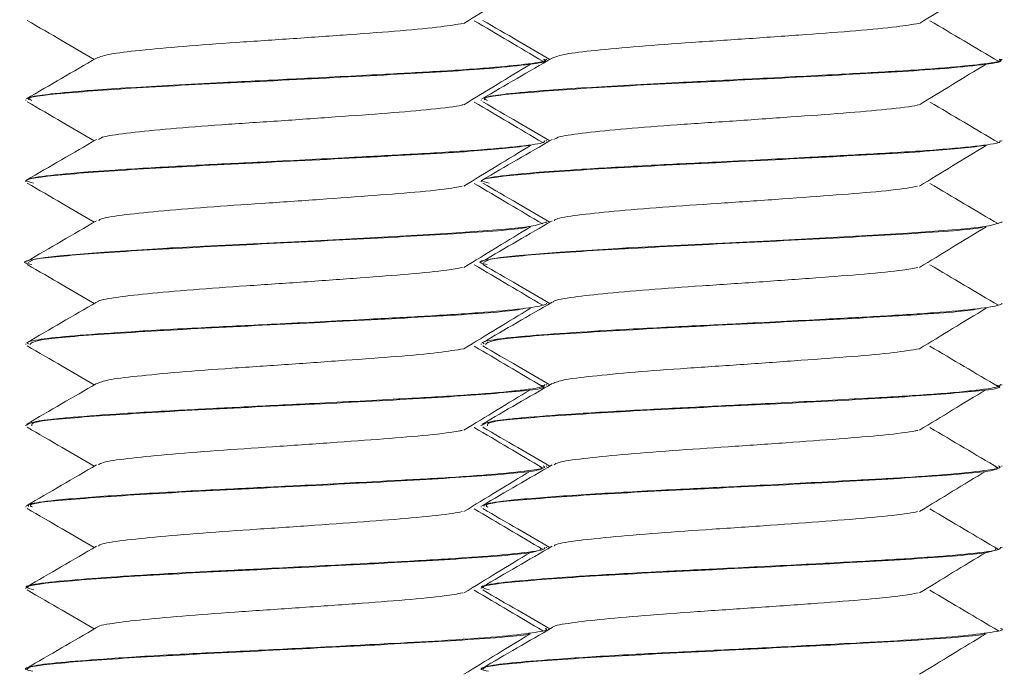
# Model space of a CAD drawing. Header units: millimetres. Extents: x -136 to 1613, y -2821 to -510.
# Tile 66 of 69: x 1582 to 1597, y -572 to -562. Entities that reach past the tile are written whole.
import ezdxf

# ---------------------------------------------------------------- set-up
doc = ezdxf.new("R2010")
doc.units = ezdxf.units.MM

msp = doc.modelspace()

# ---------------------------------------------------------------- linework, layer by layer
at = {"color": 7, "linetype": 'Continuous', "lineweight": 15}
for p, q in [((1589.998, -562.246), (1589.998, -562.236)), ((1596.998, -562.246), (1596.998, -562.236)), ((1581.998, -562.861), (1581.998, -562.87)), ((1588.998, -562.861), (1588.998, -562.87)), ((1589.998, -563.495), (1589.998, -563.486)), ((1596.998, -563.495), (1596.998, -563.486)), ((1581.998, -564.111), (1581.998, -564.12)), ((1588.998, -564.111), (1588.998, -564.12)), ((1589.998, -564.746), (1589.998, -564.736)), ((1596.998, -564.746), (1596.998, -564.736)), ((1581.998, -565.361), (1581.998, -565.371)), ((1588.998, -565.361), (1588.998, -565.371)), ((1589.998, -565.996), (1589.998, -565.986)), ((1596.998, -565.996), (1596.998, -565.986)), ((1581.998, -566.611), (1581.998, -566.621)), ((1588.998, -566.611), (1588.998, -566.621)), ((1589.998, -567.246), (1589.998, -567.236)), ((1596.998, -567.246), (1596.998, -567.236)), ((1581.998, -567.861), (1581.998, -567.871)), ((1588.998, -567.861), (1588.998, -567.871)), ((1589.998, -568.495), (1589.998, -568.486)), ((1596.998, -568.495), (1596.998, -568.486)), ((1581.998, -569.111), (1581.998, -569.12)), ((1588.998, -569.111), (1588.998, -569.12)), ((1589.998, -569.745), (1589.998, -569.736)), ((1596.998, -569.745), (1596.998, -569.736)), ((1581.998, -570.36), (1581.998, -570.37)), ((1588.998, -570.36), (1588.998, -570.37)), ((1589.998, -570.995), (1589.998, -570.986)), ((1596.998, -570.995), (1596.998, -570.986)), ((1581.998, -571.611), (1581.998, -571.621)), ((1588.998, -571.611), (1588.998, -571.621))]:
    msp.add_line(p, q, dxfattribs=at)
at = {"color": 7, "linetype": 'Continuous', "lineweight": 15, "flags": 128}
for points in [[(1589.992, -564.736), (1589.997, -564.74), (1589.824, -564.794), (1589.665, -564.816), (1589.372, -564.848), (1588.547, -564.911), (1587.661, -564.962), (1586.439, -565.026), (1585.282, -565.084), (1584.745, -565.111), (1584.471, -565.125), (1584.331, -565.133), (1584.261, -565.137), (1584.225, -565.138), (1584.207, -565.139), (1584.203, -565.14), (1584.201, -565.14), (1584.199, -565.14), (1584.199, -565.14), (1584.199, -565.14), (1584.198, -565.14), (1584.198, -565.14), (1584.198, -565.14), (1584.198, -565.14), (1584.198, -565.14), (1584.195, -565.14), (1584.189, -565.141), (1584.17, -565.142), (1584.104, -565.145), (1583.864, -565.16), (1583.21, -565.202), (1582.524, -565.257), (1582.295, -565.282), (1582.135, -565.308), (1582.034, -565.361)], [(1596.992, -564.736), (1596.997, -564.74), (1596.824, -564.794), (1596.665, -564.816), (1596.372, -564.848), (1595.547, -564.911), (1594.661, -564.962), (1593.439, -565.026), (1592.282, -565.084), (1591.745, -565.111), (1591.471, -565.125), (1591.331, -565.133), (1591.261, -565.137), (1591.225, -565.138), (1591.207, -565.139), (1591.203, -565.14), (1591.201, -565.14), (1591.199, -565.14), (1591.199, -565.14), (1591.199, -565.14), (1591.198, -565.14), (1591.198, -565.14), (1591.198, -565.14), (1591.198, -565.14), (1591.198, -565.14), (1591.195, -565.14), (1591.189, -565.141), (1591.17, -565.142), (1591.104, -565.145), (1590.864, -565.16), (1590.21, -565.202), (1589.524, -565.257), (1589.295, -565.282), (1589.135, -565.308), (1589.034, -565.361)]]:
    msp.add_lwpolyline(points, dxfattribs=at)
at = {"color": 7, "linetype": 'Continuous', "lineweight": 15}
for points, knots in [([(1588.731, -561.687), (1588.9, -561.584), (1589.24, -561.376), (1589.582, -561.168), (1589.753, -561.065)], [0, 0, 0, 0, 0.4999471, 1, 1, 1, 1]), ([(1595.731, -561.687), (1595.9, -561.584), (1596.24, -561.376), (1596.582, -561.168), (1596.753, -561.065)], [0, 0, 0, 0, 0.499955, 1, 1, 1, 1]), ([(1582.019, -561.641), (1582.199, -561.746), (1582.544, -561.945), (1582.888, -562.145), (1583.052, -562.241)], [0, 0, 0, 0, 0.522699, 1, 1, 1, 1]), ([(1583.088, -562.221), (1583.142, -562.2), (1583.248, -562.159), (1583.73, -562.103), (1584.399, -562.04), (1585.222, -561.98), (1586.114, -561.922), (1586.994, -561.858), (1587.78, -561.801), (1588.397, -561.742), (1588.619, -561.704), (1588.721, -561.687)], [0, 0, 0, 0, 0.112115, 0.223663, 0.337674, 0.450635, 0.562862, 0.677084, 0.788778, 0.902411, 1, 1, 1, 1]), ([(1589.943, -562.269), (1589.767, -562.165), (1589.417, -561.958), (1589.066, -561.75), (1588.89, -561.646)], [0, 0, 0, 0, 0.500051, 1, 1, 1, 1]), ([(1589.019, -561.641), (1589.199, -561.746), (1589.544, -561.945), (1589.888, -562.145), (1590.052, -562.241)], [0, 0, 0, 0, 0.522699, 1, 1, 1, 1]), ([(1590.088, -562.221), (1590.142, -562.2), (1590.248, -562.159), (1590.73, -562.103), (1591.399, -562.04), (1592.222, -561.98), (1593.114, -561.922), (1593.994, -561.858), (1594.78, -561.801), (1595.397, -561.742), (1595.619, -561.704), (1595.721, -561.687)], [0, 0, 0, 0, 0.112113, 0.223662, 0.337674, 0.450634, 0.562861, 0.677082, 0.788776, 0.90241, 1, 1, 1, 1]), ([(1596.943, -562.269), (1596.767, -562.165), (1596.417, -561.958), (1596.066, -561.75), (1595.89, -561.646)], [0, 0, 0, 0, 0.500052, 1, 1, 1, 1]), ([(1583.088, -562.22), (1582.908, -562.324), (1582.548, -562.533), (1582.188, -562.742), (1582.008, -562.847)], [0, 0, 0, 0, 0.499694, 1, 1, 1, 1]), ([(1589.953, -562.236), (1589.967, -562.241), (1590.038, -562.267), (1589.766, -562.306), (1589.23, -562.365), (1588.439, -562.421), (1587.392, -562.476), (1586.233, -562.537), (1585.126, -562.591), (1584.031, -562.648), (1583.063, -562.709), (1582.467, -562.76), (1582.195, -562.796), (1582.027, -562.826), (1582.039, -562.848), (1582.046, -562.861)], [0, 0, 0, 0, 0.0241069, 0.1191345, 0.2029958, 0.2989131, 0.3797184, 0.4870897, 0.5772531, 0.6428024, 0.764157, 0.8589156, 0.8945427, 0.9391415, 1, 1, 1, 1]), ([(1582.092, -562.87), (1582.067, -562.859), (1581.973, -562.819), (1582.657, -562.749), (1584.009, -562.655), (1585.822, -562.569), (1587.649, -562.474), (1588.997, -562.397), (1589.719, -562.323), (1590.014, -562.28), (1589.968, -562.253), (1589.957, -562.246)], [0, 0, 0, 0, 0.051778, 0.195944, 0.341432, 0.484957, 0.630764, 0.774463, 0.872258, 0.967892, 1, 1, 1, 1]), ([(1588.731, -562.937), (1588.9, -562.834), (1589.24, -562.626), (1589.582, -562.418), (1589.753, -562.315)], [0, 0, 0, 0, 0.4999471, 1, 1, 1, 1]), ([(1590.088, -562.22), (1589.908, -562.324), (1589.548, -562.533), (1589.188, -562.742), (1589.008, -562.847)], [0, 0, 0, 0, 0.499694, 1, 1, 1, 1]), ([(1596.953, -562.236), (1596.967, -562.241), (1597.038, -562.267), (1596.766, -562.306), (1596.23, -562.365), (1595.439, -562.421), (1594.392, -562.476), (1593.233, -562.537), (1592.126, -562.591), (1591.031, -562.648), (1590.063, -562.709), (1589.467, -562.76), (1589.195, -562.796), (1589.027, -562.826), (1589.039, -562.848), (1589.046, -562.861)], [0, 0, 0, 0, 0.024107, 0.119134, 0.202995, 0.298913, 0.379718, 0.487089, 0.577252, 0.642802, 0.764157, 0.858915, 0.894543, 0.939142, 1, 1, 1, 1]), ([(1589.092, -562.87), (1589.067, -562.859), (1588.973, -562.819), (1589.657, -562.749), (1591.009, -562.655), (1592.822, -562.569), (1594.649, -562.474), (1595.997, -562.397), (1596.719, -562.323), (1597.014, -562.28), (1596.968, -562.253), (1596.957, -562.246)], [0, 0, 0, 0, 0.051778, 0.195944, 0.341432, 0.484957, 0.630764, 0.774463, 0.872259, 0.967892, 1, 1, 1, 1]), ([(1595.731, -562.937), (1595.9, -562.834), (1596.24, -562.626), (1596.582, -562.418), (1596.753, -562.315)], [0, 0, 0, 0, 0.499955, 1, 1, 1, 1]), ([(1582.019, -562.891), (1582.199, -562.996), (1582.544, -563.195), (1582.888, -563.395), (1583.052, -563.491)], [0, 0, 0, 0, 0.522699, 1, 1, 1, 1]), ([(1583.114, -563.471), (1583.137, -563.456), (1583.192, -563.421), (1583.582, -563.369), (1584.199, -563.307), (1584.989, -563.245), (1585.87, -563.188), (1586.759, -563.125), (1587.587, -563.066), (1588.246, -563.007), (1588.632, -562.962), (1588.71, -562.94), (1588.717, -562.938)], [0, 0, 0, 0, 0.081412, 0.193533, 0.307176, 0.421201, 0.533076, 0.647517, 0.760196, 0.873204, 0.987555, 1, 1, 1, 1]), ([(1589.943, -563.519), (1589.767, -563.415), (1589.417, -563.208), (1589.066, -563), (1588.89, -562.896)], [0, 0, 0, 0, 0.500051, 1, 1, 1, 1]), ([(1589.019, -562.891), (1589.199, -562.996), (1589.544, -563.195), (1589.888, -563.395), (1590.052, -563.491)], [0, 0, 0, 0, 0.522699, 1, 1, 1, 1]), ([(1590.114, -563.471), (1590.137, -563.456), (1590.192, -563.421), (1590.582, -563.369), (1591.199, -563.307), (1591.989, -563.245), (1592.87, -563.188), (1593.759, -563.125), (1594.587, -563.066), (1595.246, -563.007), (1595.632, -562.962), (1595.71, -562.94), (1595.717, -562.938)], [0, 0, 0, 0, 0.081412, 0.193533, 0.307176, 0.4212, 0.533075, 0.647516, 0.760195, 0.873203, 0.987554, 1, 1, 1, 1]), ([(1596.943, -563.519), (1596.767, -563.415), (1596.417, -563.208), (1596.066, -563), (1595.89, -562.896)], [0, 0, 0, 0, 0.500052, 1, 1, 1, 1]), ([(1589.972, -563.486), (1589.973, -563.496), (1589.978, -563.526), (1589.636, -563.575), (1588.943, -563.638), (1588.038, -563.692), (1586.943, -563.75), (1585.772, -563.811), (1584.559, -563.869), (1583.596, -563.924), (1582.774, -563.982), (1582.286, -564.028), (1582.068, -564.069), (1582.018, -564.091), (1581.992, -564.104), (1582.006, -564.109), (1582.01, -564.111)], [0, 0, 0, 0, 0.047388, 0.145753, 0.243222, 0.336761, 0.415263, 0.524314, 0.612401, 0.709401, 0.783701, 0.885451, 0.942026, 0.974086, 0.991855, 1, 1, 1, 1]), ([(1583.088, -563.47), (1582.908, -563.574), (1582.548, -563.783), (1582.188, -563.992), (1582.008, -564.097)], [0, 0, 0, 0, 0.499694, 1, 1, 1, 1]), ([(1596.972, -563.486), (1596.973, -563.496), (1596.978, -563.526), (1596.636, -563.575), (1595.943, -563.638), (1595.038, -563.692), (1593.943, -563.75), (1592.772, -563.811), (1591.559, -563.869), (1590.596, -563.924), (1589.774, -563.982), (1589.286, -564.028), (1589.068, -564.069), (1589.018, -564.091), (1588.992, -564.104), (1589.006, -564.109), (1589.01, -564.111)], [0, 0, 0, 0, 0.047387, 0.145753, 0.243221, 0.336761, 0.415263, 0.524314, 0.612401, 0.709401, 0.783701, 0.885451, 0.942027, 0.974086, 0.991856, 1, 1, 1, 1]), ([(1590.088, -563.47), (1589.908, -563.574), (1589.548, -563.783), (1589.188, -563.992), (1589.008, -564.097)], [0, 0, 0, 0, 0.499694, 1, 1, 1, 1]), ([(1582.118, -564.141), (1582.068, -564.129), (1581.896, -564.087), (1582.468, -564.014), (1583.718, -563.923), (1585.484, -563.835), (1587.322, -563.741), (1588.934, -563.655), (1589.471, -563.595), (1589.735, -563.565)], [0, 0, 0, 0, 0.06397, 0.221533, 0.378736, 0.535045, 0.693374, 0.849283, 1, 1, 1, 1]), ([(1588.731, -564.187), (1588.9, -564.084), (1589.24, -563.876), (1589.582, -563.668), (1589.753, -563.565)], [0, 0, 0, 0, 0.4999471, 1, 1, 1, 1]), ([(1589.118, -564.141), (1589.068, -564.129), (1588.896, -564.087), (1589.468, -564.014), (1590.718, -563.923), (1592.484, -563.835), (1594.322, -563.741), (1595.934, -563.655), (1596.471, -563.595), (1596.735, -563.565)], [0, 0, 0, 0, 0.06397, 0.221533, 0.378736, 0.535045, 0.693373, 0.849282, 1, 1, 1, 1]), ([(1595.731, -564.187), (1595.9, -564.084), (1596.24, -563.876), (1596.582, -563.668), (1596.753, -563.565)], [0, 0, 0, 0, 0.499955, 1, 1, 1, 1]), ([(1582.019, -564.141), (1582.199, -564.246), (1582.544, -564.445), (1582.888, -564.645), (1583.052, -564.741)], [0, 0, 0, 0, 0.522699, 1, 1, 1, 1]), ([(1589.943, -564.769), (1589.767, -564.665), (1589.417, -564.458), (1589.066, -564.25), (1588.89, -564.146)], [0, 0, 0, 0, 0.500051, 1, 1, 1, 1]), ([(1589.019, -564.141), (1589.199, -564.246), (1589.544, -564.445), (1589.888, -564.645), (1590.052, -564.741)], [0, 0, 0, 0, 0.522699, 1, 1, 1, 1]), ([(1596.943, -564.769), (1596.767, -564.665), (1596.417, -564.458), (1596.066, -564.25), (1595.89, -564.146)], [0, 0, 0, 0, 0.500052, 1, 1, 1, 1]), ([(1583.12, -564.72), (1583.125, -564.711), (1583.143, -564.682), (1583.453, -564.633), (1584.01, -564.575), (1584.762, -564.511), (1585.626, -564.454), (1586.521, -564.392), (1587.374, -564.331), (1588.086, -564.274), (1588.548, -564.223), (1588.669, -564.195), (1588.702, -564.188)], [0, 0, 0, 0, 0.04954, 0.162589, 0.275256, 0.389717, 0.501613, 0.615636, 0.729312, 0.841432, 0.955957, 1, 1, 1, 1]), ([(1590.12, -564.72), (1590.125, -564.711), (1590.143, -564.682), (1590.453, -564.633), (1591.01, -564.575), (1591.762, -564.511), (1592.626, -564.454), (1593.521, -564.392), (1594.374, -564.331), (1595.086, -564.274), (1595.548, -564.223), (1595.669, -564.195), (1595.702, -564.188)], [0, 0, 0, 0, 0.049542, 0.162591, 0.275257, 0.389718, 0.501614, 0.615637, 0.729314, 0.841433, 0.955957, 1, 1, 1, 1]), ([(1583.088, -564.72), (1582.908, -564.824), (1582.548, -565.033), (1582.188, -565.242), (1582.008, -565.347)], [0, 0, 0, 0, 0.499694, 1, 1, 1, 1]), ([(1590.088, -564.72), (1589.908, -564.824), (1589.548, -565.033), (1589.188, -565.242), (1589.008, -565.347)], [0, 0, 0, 0, 0.499694, 1, 1, 1, 1]), ([(1582.09, -565.392), (1582.054, -565.385), (1581.859, -565.349), (1582.317, -565.278), (1583.441, -565.19), (1585.142, -565.1), (1587.019, -565.008), (1588.623, -564.92), (1589.582, -564.853), (1589.694, -564.819), (1589.707, -564.815)], [0, 0, 0, 0, 0.035199, 0.193432, 0.349797, 0.506819, 0.66449, 0.820532, 0.978942, 1, 1, 1, 1]), ([(1588.731, -565.437), (1588.9, -565.334), (1589.24, -565.126), (1589.582, -564.918), (1589.753, -564.815)], [0, 0, 0, 0, 0.4999471, 1, 1, 1, 1]), ([(1589.09, -565.392), (1589.054, -565.385), (1588.859, -565.349), (1589.317, -565.278), (1590.441, -565.19), (1592.142, -565.1), (1594.019, -565.008), (1595.623, -564.92), (1596.582, -564.853), (1596.694, -564.819), (1596.707, -564.815)], [0, 0, 0, 0, 0.035198, 0.193431, 0.349797, 0.506819, 0.66449, 0.820533, 0.978942, 1, 1, 1, 1]), ([(1595.731, -565.437), (1595.9, -565.334), (1596.24, -565.126), (1596.582, -564.918), (1596.753, -564.815)], [0, 0, 0, 0, 0.499955, 1, 1, 1, 1]), ([(1582.019, -565.391), (1582.199, -565.496), (1582.544, -565.695), (1582.888, -565.895), (1583.052, -565.991)], [0, 0, 0, 0, 0.522699, 1, 1, 1, 1]), ([(1583.105, -565.97), (1583.104, -565.967), (1583.097, -565.943), (1583.343, -565.899), (1583.834, -565.842), (1584.545, -565.778), (1585.384, -565.72), (1586.28, -565.66), (1587.151, -565.597), (1587.91, -565.54), (1588.46, -565.484), (1588.636, -565.451), (1588.707, -565.437)], [0, 0, 0, 0, 0.017706, 0.131616, 0.243558, 0.358039, 0.470546, 0.583743, 0.698028, 0.809833, 0.924113, 1, 1, 1, 1]), ([(1589.943, -566.019), (1589.767, -565.915), (1589.417, -565.708), (1589.066, -565.5), (1588.89, -565.396)], [0, 0, 0, 0, 0.500051, 1, 1, 1, 1]), ([(1589.019, -565.391), (1589.199, -565.496), (1589.544, -565.695), (1589.888, -565.895), (1590.052, -565.991)], [0, 0, 0, 0, 0.522699, 1, 1, 1, 1]), ([(1590.105, -565.97), (1590.104, -565.967), (1590.097, -565.943), (1590.343, -565.899), (1590.834, -565.842), (1591.545, -565.778), (1592.384, -565.72), (1593.28, -565.66), (1594.151, -565.597), (1594.91, -565.54), (1595.46, -565.484), (1595.636, -565.451), (1595.707, -565.437)], [0, 0, 0, 0, 0.017706, 0.131617, 0.243558, 0.358039, 0.470546, 0.583743, 0.698028, 0.809833, 0.924113, 1, 1, 1, 1]), ([(1596.943, -566.019), (1596.767, -565.915), (1596.417, -565.708), (1596.066, -565.5), (1595.89, -565.396)], [0, 0, 0, 0, 0.500052, 1, 1, 1, 1]), ([(1583.088, -565.97), (1582.908, -566.074), (1582.548, -566.283), (1582.188, -566.492), (1582.008, -566.597)], [0, 0, 0, 0, 0.499694, 1, 1, 1, 1]), ([(1589.998, -565.986), (1589.998, -565.986), (1590.002, -565.995), (1589.961, -566.021), (1589.719, -566.065), (1589.1, -566.125), (1588.251, -566.181), (1587.178, -566.238), (1586.01, -566.299), (1584.779, -566.358), (1583.738, -566.415), (1582.88, -566.474), (1582.388, -566.517), (1582.132, -566.556), (1581.999, -566.585), (1582.028, -566.603), (1582.04, -566.611)], [0, 0, 0, 0, 0.000181, 0.039553, 0.128575, 0.22402, 0.316517, 0.395789, 0.506974, 0.593517, 0.691038, 0.778739, 0.868494, 0.910597, 0.963984, 1, 1, 1, 1]), ([(1582.061, -566.621), (1582.089, -566.596), (1582.153, -566.539), (1583.208, -566.458), (1584.806, -566.365), (1586.686, -566.275), (1588.366, -566.186), (1589.449, -566.114), (1589.626, -566.075), (1589.668, -566.065)], [0, 0, 0, 0, 0.133988, 0.295783, 0.459653, 0.622263, 0.784738, 0.948723, 1, 1, 1, 1]), ([(1588.731, -566.687), (1588.9, -566.584), (1589.24, -566.376), (1589.582, -566.168), (1589.753, -566.065)], [0, 0, 0, 0, 0.499935, 1, 1, 1, 1]), ([(1590.088, -565.97), (1589.908, -566.074), (1589.548, -566.283), (1589.188, -566.492), (1589.008, -566.597)], [0, 0, 0, 0, 0.499694, 1, 1, 1, 1]), ([(1596.998, -565.986), (1596.998, -565.986), (1597.002, -565.995), (1596.961, -566.021), (1596.719, -566.065), (1596.1, -566.125), (1595.251, -566.181), (1594.178, -566.238), (1593.01, -566.299), (1591.779, -566.358), (1590.738, -566.415), (1589.88, -566.474), (1589.388, -566.517), (1589.132, -566.556), (1588.999, -566.585), (1589.028, -566.603), (1589.04, -566.611)], [0, 0, 0, 0, 0.00018, 0.039552, 0.128575, 0.224019, 0.316516, 0.395789, 0.506974, 0.593517, 0.691038, 0.778739, 0.868495, 0.910597, 0.963984, 1, 1, 1, 1]), ([(1589.061, -566.621), (1589.089, -566.596), (1589.153, -566.539), (1590.208, -566.458), (1591.806, -566.365), (1593.686, -566.275), (1595.366, -566.186), (1596.449, -566.114), (1596.626, -566.075), (1596.668, -566.065)], [0, 0, 0, 0, 0.133989, 0.295784, 0.459653, 0.622263, 0.784737, 0.948722, 1, 1, 1, 1]), ([(1595.731, -566.687), (1595.9, -566.584), (1596.24, -566.376), (1596.582, -566.168), (1596.753, -566.065)], [0, 0, 0, 0, 0.499942, 1, 1, 1, 1]), ([(1582.019, -566.641), (1582.199, -566.746), (1582.544, -566.945), (1582.888, -567.145), (1583.052, -567.241)], [0, 0, 0, 0, 0.522699, 1, 1, 1, 1]), ([(1583.097, -567.221), (1583.14, -567.202), (1583.229, -567.163), (1583.681, -567.108), (1584.335, -567.045), (1585.148, -566.985), (1586.037, -566.927), (1586.921, -566.863), (1587.719, -566.806), (1588.367, -566.745), (1588.611, -566.706), (1588.73, -566.686)], [0, 0, 0, 0, 0.102913, 0.214401, 0.328159, 0.441317, 0.553191, 0.667345, 0.779108, 0.892407, 1, 1, 1, 1]), ([(1589.943, -567.269), (1589.767, -567.165), (1589.417, -566.958), (1589.066, -566.75), (1588.89, -566.646)], [0, 0, 0, 0, 0.500051, 1, 1, 1, 1]), ([(1589.019, -566.641), (1589.199, -566.746), (1589.544, -566.945), (1589.888, -567.145), (1590.052, -567.241)], [0, 0, 0, 0, 0.522699, 1, 1, 1, 1]), ([(1590.097, -567.221), (1590.14, -567.202), (1590.229, -567.163), (1590.681, -567.108), (1591.335, -567.045), (1592.148, -566.985), (1593.037, -566.927), (1593.921, -566.863), (1594.719, -566.806), (1595.367, -566.745), (1595.611, -566.706), (1595.73, -566.686)], [0, 0, 0, 0, 0.102914, 0.214401, 0.328159, 0.441317, 0.553192, 0.667345, 0.779108, 0.892407, 1, 1, 1, 1]), ([(1596.943, -567.269), (1596.767, -567.165), (1596.417, -566.958), (1596.066, -566.75), (1595.89, -566.646)], [0, 0, 0, 0, 0.500052, 1, 1, 1, 1]), ([(1583.088, -567.22), (1582.908, -567.324), (1582.548, -567.533), (1582.188, -567.742), (1582.008, -567.847)], [0, 0, 0, 0, 0.499694, 1, 1, 1, 1]), ([(1589.98, -567.236), (1589.967, -567.252), (1589.948, -567.276), (1589.742, -567.307), (1589.42, -567.346), (1588.802, -567.398), (1587.746, -567.458), (1586.554, -567.52), (1585.379, -567.579), (1584.324, -567.632), (1583.374, -567.688), (1582.728, -567.737), (1582.381, -567.771), (1582.086, -567.809), (1582.042, -567.839), (1582.01, -567.861)], [0, 0, 0, 0, 0.075249, 0.114662, 0.160533, 0.260781, 0.350646, 0.46578, 0.551753, 0.628924, 0.726367, 0.815895, 0.860371, 0.897793, 1, 1, 1, 1]), ([(1582.094, -567.871), (1582.089, -567.851), (1582.075, -567.801), (1582.973, -567.724), (1584.485, -567.63), (1586.338, -567.543), (1588.126, -567.451), (1589.422, -567.36), (1590.051, -567.293), (1589.939, -567.254), (1589.915, -567.246)], [0, 0, 0, 0, 0.0925887, 0.2362451, 0.3821849, 0.5260257, 0.671163, 0.8159947, 0.959982, 1, 1, 1, 1]), ([(1588.731, -567.937), (1588.9, -567.834), (1589.24, -567.626), (1589.582, -567.418), (1589.753, -567.315)], [0, 0, 0, 0, 0.499935, 1, 1, 1, 1]), ([(1590.088, -567.22), (1589.908, -567.324), (1589.548, -567.533), (1589.188, -567.742), (1589.008, -567.847)], [0, 0, 0, 0, 0.499694, 1, 1, 1, 1]), ([(1596.98, -567.236), (1596.967, -567.252), (1596.948, -567.276), (1596.742, -567.307), (1596.42, -567.346), (1595.802, -567.398), (1594.746, -567.458), (1593.554, -567.52), (1592.379, -567.579), (1591.324, -567.632), (1590.374, -567.688), (1589.728, -567.737), (1589.381, -567.771), (1589.086, -567.809), (1589.042, -567.839), (1589.01, -567.861)], [0, 0, 0, 0, 0.075248, 0.114661, 0.160532, 0.260781, 0.350646, 0.46578, 0.551753, 0.628924, 0.726367, 0.815895, 0.860371, 0.897793, 1, 1, 1, 1]), ([(1589.094, -567.871), (1589.089, -567.851), (1589.075, -567.801), (1589.973, -567.724), (1591.485, -567.63), (1593.338, -567.543), (1595.126, -567.451), (1596.422, -567.36), (1597.051, -567.293), (1596.939, -567.254), (1596.915, -567.246)], [0, 0, 0, 0, 0.092589, 0.236245, 0.382185, 0.526026, 0.671164, 0.815995, 0.959983, 1, 1, 1, 1]), ([(1595.731, -567.937), (1595.9, -567.834), (1596.24, -567.626), (1596.582, -567.418), (1596.753, -567.315)], [0, 0, 0, 0, 0.499942, 1, 1, 1, 1]), ([(1582.019, -567.891), (1582.199, -567.996), (1582.544, -568.195), (1582.888, -568.395), (1583.052, -568.491)], [0, 0, 0, 0, 0.5227116, 1, 1, 1, 1]), ([(1589.943, -568.519), (1589.767, -568.415), (1589.417, -568.208), (1589.066, -568), (1588.89, -567.896)], [0, 0, 0, 0, 0.500051, 1, 1, 1, 1]), ([(1589.019, -567.891), (1589.199, -567.996), (1589.544, -568.195), (1589.888, -568.395), (1590.052, -568.491)], [0, 0, 0, 0, 0.522711, 1, 1, 1, 1]), ([(1596.943, -568.519), (1596.767, -568.415), (1596.417, -568.208), (1596.066, -568), (1595.89, -567.896)], [0, 0, 0, 0, 0.500052, 1, 1, 1, 1]), ([(1583.118, -568.471), (1583.134, -568.458), (1583.176, -568.424), (1583.54, -568.373), (1584.138, -568.313), (1584.916, -568.25), (1585.793, -568.193), (1586.684, -568.13), (1587.521, -568.071), (1588.197, -568.012), (1588.606, -567.965), (1588.696, -567.942), (1588.71, -567.938)], [0, 0, 0, 0, 0.071367, 0.183723, 0.297095, 0.411302, 0.523121, 0.637475, 0.750503, 0.863176, 0.977627, 1, 1, 1, 1]), ([(1590.118, -568.471), (1590.134, -568.458), (1590.176, -568.424), (1590.54, -568.373), (1591.138, -568.313), (1591.916, -568.25), (1592.793, -568.193), (1593.684, -568.13), (1594.521, -568.071), (1595.197, -568.012), (1595.606, -567.965), (1595.696, -567.942), (1595.71, -567.938)], [0, 0, 0, 0, 0.071367, 0.183722, 0.297096, 0.411302, 0.52312, 0.637474, 0.750502, 0.863176, 0.977627, 1, 1, 1, 1]), ([(1583.088, -568.47), (1582.908, -568.574), (1582.548, -568.783), (1582.188, -568.992), (1582.008, -569.097)], [0, 0, 0, 0, 0.499694, 1, 1, 1, 1]), ([(1589.947, -568.486), (1589.961, -568.494), (1589.999, -568.517), (1589.761, -568.557), (1589.269, -568.612), (1588.447, -568.67), (1587.389, -568.726), (1586.254, -568.787), (1585.038, -568.845), (1583.89, -568.905), (1582.988, -568.965), (1582.367, -569.02), (1582.027, -569.066), (1582.037, -569.098), (1582.041, -569.111)], [0, 0, 0, 0, 0.040002, 0.106486, 0.203284, 0.297607, 0.378696, 0.491196, 0.569038, 0.668734, 0.781907, 0.846229, 0.941259, 1, 1, 1, 1]), ([(1582.1, -569.12), (1582.078, -569.106), (1582.006, -569.062), (1582.76, -568.991), (1584.17, -568.896), (1585.999, -568.81), (1587.823, -568.716), (1589.236, -568.627), (1589.99, -568.553), (1589.918, -568.509), (1589.895, -568.495)], [0, 0, 0, 0, 0.0659151, 0.2099047, 0.3557732, 0.4994061, 0.6452052, 0.7892961, 0.9339744, 1, 1, 1, 1]), ([(1590.088, -568.47), (1589.908, -568.574), (1589.548, -568.783), (1589.188, -568.992), (1589.008, -569.097)], [0, 0, 0, 0, 0.499694, 1, 1, 1, 1]), ([(1596.947, -568.486), (1596.961, -568.494), (1596.999, -568.517), (1596.761, -568.557), (1596.269, -568.612), (1595.447, -568.67), (1594.389, -568.726), (1593.254, -568.787), (1592.038, -568.845), (1590.89, -568.905), (1589.988, -568.965), (1589.367, -569.02), (1589.027, -569.066), (1589.037, -569.098), (1589.041, -569.111)], [0, 0, 0, 0, 0.040003, 0.1064863, 0.2032846, 0.297607, 0.3786964, 0.4911957, 0.5690384, 0.6687343, 0.781907, 0.8462293, 0.9412586, 1, 1, 1, 1]), ([(1589.1, -569.12), (1589.078, -569.106), (1589.006, -569.062), (1589.76, -568.991), (1591.17, -568.896), (1592.999, -568.81), (1594.823, -568.716), (1596.236, -568.627), (1596.99, -568.553), (1596.918, -568.509), (1596.895, -568.495)], [0, 0, 0, 0, 0.065914, 0.209905, 0.355772, 0.499405, 0.645205, 0.789296, 0.933973, 1, 1, 1, 1]), ([(1588.731, -569.187), (1588.9, -569.084), (1589.24, -568.876), (1589.582, -568.668), (1589.753, -568.565)], [0, 0, 0, 0, 0.499935, 1, 1, 1, 1]), ([(1595.731, -569.187), (1595.9, -569.084), (1596.24, -568.876), (1596.582, -568.668), (1596.753, -568.565)], [0, 0, 0, 0, 0.499942, 1, 1, 1, 1]), ([(1582.019, -569.141), (1582.199, -569.246), (1582.544, -569.445), (1582.888, -569.645), (1583.052, -569.741)], [0, 0, 0, 0, 0.5227116, 1, 1, 1, 1]), ([(1583.118, -569.72), (1583.12, -569.713), (1583.128, -569.685), (1583.416, -569.638), (1583.953, -569.58), (1584.692, -569.517), (1585.549, -569.459), (1586.446, -569.398), (1587.304, -569.336), (1588.032, -569.279), (1588.521, -569.226), (1588.658, -569.197), (1588.702, -569.188)], [0, 0, 0, 0, 0.039499, 0.152862, 0.265238, 0.37975, 0.491775, 0.605581, 0.719493, 0.83145, 0.945944, 1, 1, 1, 1]), ([(1589.943, -569.769), (1589.767, -569.665), (1589.417, -569.458), (1589.066, -569.25), (1588.89, -569.146)], [0, 0, 0, 0, 0.500051, 1, 1, 1, 1]), ([(1589.019, -569.141), (1589.199, -569.246), (1589.544, -569.445), (1589.888, -569.645), (1590.052, -569.741)], [0, 0, 0, 0, 0.522711, 1, 1, 1, 1]), ([(1590.118, -569.72), (1590.12, -569.713), (1590.128, -569.685), (1590.416, -569.638), (1590.953, -569.58), (1591.692, -569.517), (1592.549, -569.459), (1593.446, -569.398), (1594.304, -569.336), (1595.032, -569.279), (1595.521, -569.226), (1595.658, -569.197), (1595.702, -569.188)], [0, 0, 0, 0, 0.039499, 0.152863, 0.265238, 0.37975, 0.491775, 0.605581, 0.719493, 0.83145, 0.945943, 1, 1, 1, 1]), ([(1596.943, -569.769), (1596.767, -569.665), (1596.417, -569.458), (1596.066, -569.25), (1595.89, -569.146)], [0, 0, 0, 0, 0.500052, 1, 1, 1, 1]), ([(1589.973, -569.736), (1589.975, -569.745), (1589.984, -569.775), (1589.65, -569.823), (1588.963, -569.886), (1588.033, -569.943), (1586.901, -570.002), (1585.726, -570.063), (1584.583, -570.117), (1583.617, -570.173), (1582.762, -570.233), (1582.212, -570.287), (1581.965, -570.334), (1582.016, -570.357), (1582.024, -570.36)], [0, 0, 0, 0, 0.042326, 0.145715, 0.241709, 0.330269, 0.426175, 0.53017, 0.607083, 0.70415, 0.788444, 0.888327, 0.982284, 1, 1, 1, 1]), ([(1583.088, -569.72), (1582.908, -569.824), (1582.548, -570.033), (1582.188, -570.242), (1582.008, -570.347)], [0, 0, 0, 0, 0.499694, 1, 1, 1, 1]), ([(1582.121, -570.391), (1582.071, -570.376), (1581.918, -570.331), (1582.559, -570.256), (1583.872, -570.163), (1585.659, -570.076), (1587.508, -569.982), (1589.025, -569.895), (1589.922, -569.813), (1589.908, -569.764), (1589.903, -569.745)], [0, 0, 0, 0, 0.070428, 0.210395, 0.350973, 0.490076, 0.631298, 0.770322, 0.911115, 1, 1, 1, 1]), ([(1596.973, -569.736), (1596.975, -569.745), (1596.984, -569.775), (1596.65, -569.823), (1595.963, -569.886), (1595.033, -569.943), (1593.901, -570.002), (1592.726, -570.063), (1591.583, -570.117), (1590.617, -570.173), (1589.762, -570.233), (1589.212, -570.287), (1588.965, -570.334), (1589.016, -570.357), (1589.024, -570.36)], [0, 0, 0, 0, 0.042326, 0.145715, 0.241709, 0.330269, 0.426175, 0.530169, 0.607084, 0.70415, 0.788444, 0.888326, 0.982284, 1, 1, 1, 1]), ([(1590.088, -569.72), (1589.908, -569.824), (1589.548, -570.033), (1589.188, -570.242), (1589.008, -570.347)], [0, 0, 0, 0, 0.499694, 1, 1, 1, 1]), ([(1589.121, -570.391), (1589.071, -570.376), (1588.918, -570.331), (1589.559, -570.256), (1590.872, -570.163), (1592.659, -570.076), (1594.508, -569.982), (1596.025, -569.895), (1596.922, -569.813), (1596.908, -569.764), (1596.903, -569.745)], [0, 0, 0, 0, 0.070429, 0.210395, 0.350973, 0.490077, 0.631298, 0.770321, 0.911115, 1, 1, 1, 1]), ([(1588.731, -570.437), (1588.9, -570.334), (1589.24, -570.126), (1589.582, -569.918), (1589.753, -569.815)], [0, 0, 0, 0, 0.499935, 1, 1, 1, 1]), ([(1595.731, -570.437), (1595.9, -570.334), (1596.24, -570.126), (1596.582, -569.918), (1596.753, -569.815)], [0, 0, 0, 0, 0.499942, 1, 1, 1, 1]), ([(1582.019, -570.391), (1582.199, -570.496), (1582.544, -570.695), (1582.888, -570.895), (1583.052, -570.991)], [0, 0, 0, 0, 0.5227116, 1, 1, 1, 1]), ([(1583.096, -570.97), (1583.095, -570.969), (1583.084, -570.947), (1583.312, -570.904), (1583.781, -570.847), (1584.478, -570.784), (1585.309, -570.724), (1586.204, -570.665), (1587.079, -570.602), (1587.851, -570.545), (1588.431, -570.488), (1588.628, -570.452), (1588.712, -570.437)], [0, 0, 0, 0, 0.007691, 0.12179, 0.233625, 0.348025, 0.460847, 0.573701, 0.688092, 0.799921, 0.914037, 1, 1, 1, 1]), ([(1589.943, -571.019), (1589.767, -570.915), (1589.417, -570.708), (1589.066, -570.5), (1588.89, -570.396)], [0, 0, 0, 0, 0.500057, 1, 1, 1, 1]), ([(1589.019, -570.391), (1589.199, -570.496), (1589.544, -570.695), (1589.888, -570.895), (1590.052, -570.991)], [0, 0, 0, 0, 0.522711, 1, 1, 1, 1]), ([(1590.096, -570.97), (1590.095, -570.969), (1590.084, -570.947), (1590.312, -570.904), (1590.781, -570.847), (1591.478, -570.784), (1592.309, -570.724), (1593.204, -570.665), (1594.079, -570.602), (1594.851, -570.545), (1595.431, -570.488), (1595.628, -570.452), (1595.712, -570.437)], [0, 0, 0, 0, 0.007691, 0.121792, 0.233625, 0.348026, 0.460847, 0.573701, 0.688092, 0.79992, 0.914037, 1, 1, 1, 1]), ([(1596.943, -571.019), (1596.767, -570.915), (1596.417, -570.708), (1596.066, -570.5), (1595.89, -570.396)], [0, 0, 0, 0, 0.500058, 1, 1, 1, 1]), ([(1582.108, -571.641), (1582.063, -571.632), (1581.878, -571.593), (1582.393, -571.52), (1583.587, -571.431), (1585.318, -571.342), (1587.195, -571.248), (1588.748, -571.162), (1589.649, -571.097), (1589.735, -571.066), (1589.738, -571.065)], [0, 0, 0, 0, 0.050397, 0.208311, 0.365042, 0.521611, 0.679662, 0.835556, 0.993926, 1, 1, 1, 1]), ([(1583.088, -570.97), (1582.908, -571.074), (1582.548, -571.283), (1582.188, -571.492), (1582.008, -571.597)], [0, 0, 0, 0, 0.499694, 1, 1, 1, 1]), ([(1589.978, -570.986), (1589.984, -570.988), (1590.046, -571.008), (1589.837, -571.045), (1589.373, -571.103), (1588.582, -571.162), (1587.591, -571.216), (1586.487, -571.274), (1585.309, -571.333), (1584.169, -571.389), (1583.205, -571.45), (1582.482, -571.507), (1582.059, -571.559), (1582.033, -571.595), (1582.021, -571.611)], [0, 0, 0, 0, 0.01033, 0.093308, 0.187155, 0.286516, 0.36491, 0.463301, 0.556179, 0.64326, 0.747276, 0.832656, 0.925803, 1, 1, 1, 1]), ([(1588.731, -571.687), (1588.9, -571.584), (1589.24, -571.376), (1589.582, -571.168), (1589.753, -571.065)], [0, 0, 0, 0, 0.499935, 1, 1, 1, 1]), ([(1589.108, -571.641), (1589.063, -571.632), (1588.878, -571.593), (1589.393, -571.52), (1590.587, -571.431), (1592.318, -571.342), (1594.195, -571.248), (1595.748, -571.162), (1596.649, -571.097), (1596.735, -571.066), (1596.738, -571.065)], [0, 0, 0, 0, 0.050397, 0.208311, 0.365042, 0.52161, 0.679663, 0.835555, 0.993926, 1, 1, 1, 1]), ([(1590.088, -570.97), (1589.908, -571.074), (1589.548, -571.283), (1589.188, -571.492), (1589.008, -571.597)], [0, 0, 0, 0, 0.499694, 1, 1, 1, 1]), ([(1596.978, -570.986), (1596.984, -570.988), (1597.046, -571.008), (1596.837, -571.045), (1596.373, -571.103), (1595.582, -571.162), (1594.591, -571.216), (1593.487, -571.274), (1592.309, -571.333), (1591.168, -571.389), (1590.205, -571.45), (1589.482, -571.507), (1589.059, -571.559), (1589.033, -571.595), (1589.021, -571.611)], [0, 0, 0, 0, 0.01033, 0.093309, 0.187156, 0.286516, 0.36491, 0.463301, 0.556179, 0.64326, 0.747276, 0.832656, 0.925803, 1, 1, 1, 1]), ([(1595.731, -571.687), (1595.9, -571.584), (1596.24, -571.376), (1596.582, -571.168), (1596.753, -571.065)], [0, 0, 0, 0, 0.499942, 1, 1, 1, 1])]:
    msp.add_open_spline(points, degree=3, knots=knots, dxfattribs=at)

doc.saveas('drawing.dxf')
